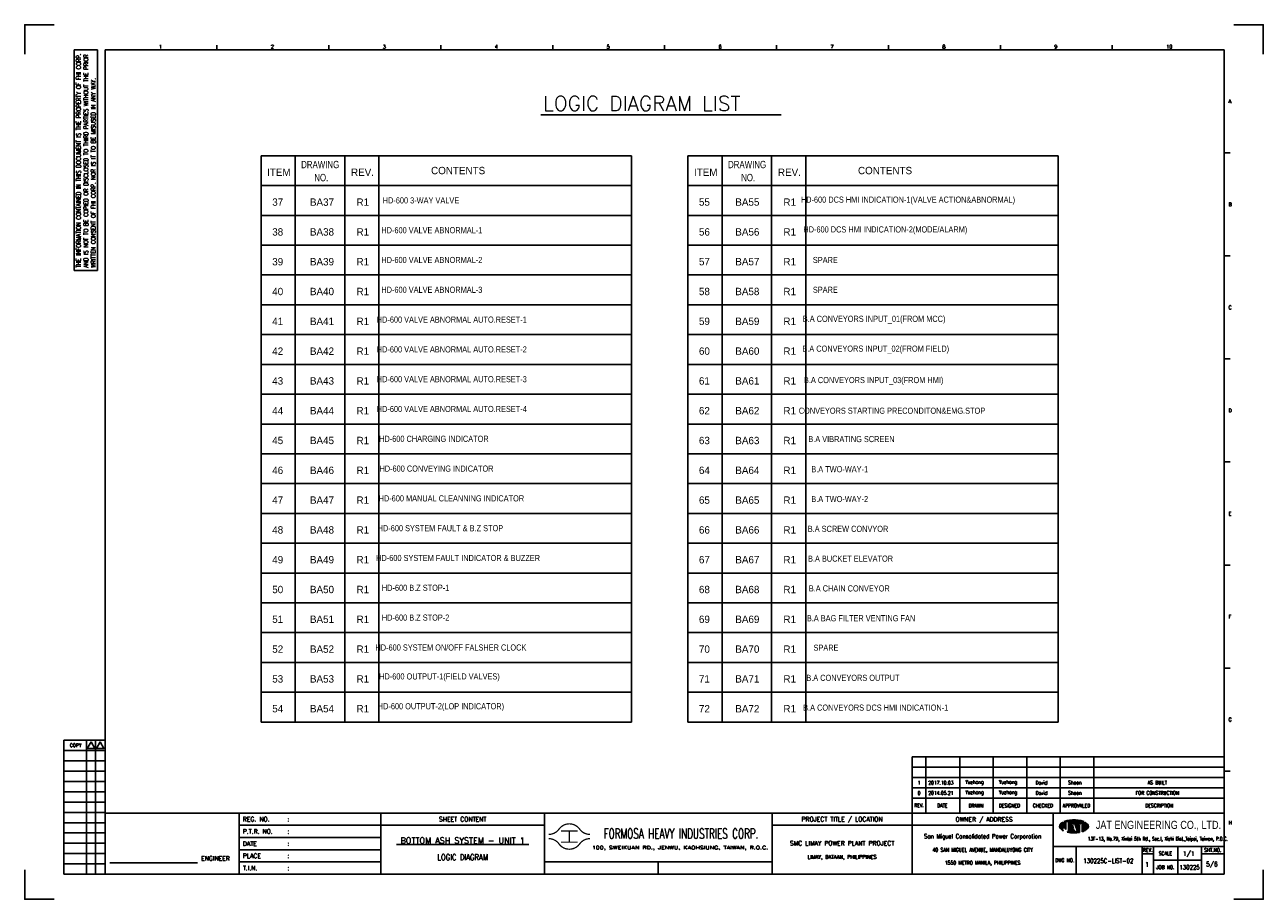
# Model space of a CAD drawing. Extents: x 724 to 1330, y -99 to 329.
import ezdxf
from ezdxf.enums import TextEntityAlignment as Align
from ezdxf.lldxf.tags import DXFTag

# ---------------------------------------------------------------- set-up
doc = ezdxf.new("R2010")
doc.units = 0
doc.header["$MEASUREMENT"] = 0
for name, color, linetype in [('B_DIM', 7, 'Continuous'), ('CON', 4, 'Continuous'), ('DIM', 3, 'Continuous'), ('HID', 2, 'HIDDEN'), ('T', 2, 'Continuous'), ('TEXT', 7, 'Continuous'), ('圖框CON', 4, 'Continuous'), ('圖框DIM', 3, 'Continuous'), ('框線', 6, 'Continuous')]:
    doc.layers.add(name, color=color, linetype=linetype)
doc.styles.add('AEH', font='simplex', dxfattribs={"width": 0.8, "bigfont": 'ae'})
doc.styles.add('DAYUKP', font='complex', dxfattribs={"bigfont": 'DAYUKP.SHX'})
doc.styles.add('E2', font='simplex.shx', dxfattribs={"height": 2})
doc.styles.add('E3', font='simplex.shx', dxfattribs={"height": 3})
doc.styles.add('E4', font='simplex.shx', dxfattribs={"height": 4})
doc.styles.add('ROMANS', font='romans', dxfattribs={"width": 0.8})
doc.styles.add('STANDARD-1', font='txt')
doc.styles.add('WMF-Arial0', font='arial.ttf')
tags = doc.linetypes.add('HIDDEN', pattern=[0.375, 0.25, -0.125]).pattern_tags.tags
tags[6:7] = [DXFTag(74, 4), DXFTag(75, 0), DXFTag(340, '0'), DXFTag(46, 1.0), DXFTag(50, 0.0), DXFTag(44, 0.0), DXFTag(45, 0.0)]
tags[4:5] = [DXFTag(74, 4), DXFTag(75, 0), DXFTag(340, '0'), DXFTag(46, 1.0), DXFTag(50, 0.0), DXFTag(44, 0.0), DXFTag(45, 0.0)]

# ---------------------------------------------------------------- blocks, each defined once
blk = doc.blocks.new('1880-TITLE_BLK')
at = {"layer": 'TEXT', "color": 2, "linetype": 'Continuous', "style": 'E3'}
for tag, p in [('DWG_NO', (736.41, 26.44)), ('REV', (762.59, 23.97)), ('SCALE', (790.95, 31.17)), ('SHT_NO', (806.74, 23.97))]:
    blk.add_attdef(tag, text='', height=3, dxfattribs=at).set_placement(p, align=Align.MIDDLE)
at = {"layer": 'TEXT', "linetype": 'Continuous', "style": 'E2', "width": 0.6}
for tag, p in [('REV_DATE', (418.65, 19.76)), ('APPR_DATE', (492.93, 19.76))]:
    blk.add_attdef(tag, text='', height=2, dxfattribs=at).set_placement(p, align=Align.MIDDLE_LEFT)
blk = doc.blocks.new('Sht_Cont_T3')
at = {"layer": 'TEXT', "color": 3, "linetype": 'Continuous', "style": 'E4'}
for tag, p in [('$SHT_CONT_L1$', (55.63, 24.91)), ('$SHT_CONT_L2$', (55.63, 16.61)), ('$SHT_CONT_L3$', (55.63, 8.3))]:
    blk.add_attdef(tag, text='', height=4, dxfattribs=at).set_placement(p, align=Align.MIDDLE)
blk = doc.blocks.new('1')
at = {"ltscale": 500, "const_width": 0.621}
blk.add_lwpolyline([(937.64, -36.73, -0.241531), (932.6, -34.15, 0.512989), (922.51, -34.15, -0.241531), (917.47, -36.73, -0.241531)], format="xyb", dxfattribs=at)
for points in [[(923.41, -35.01), (931.69, -35.01)], [(927.55, -35.01), (927.55, -40.53)], [(923.41, -40.53), (931.69, -40.53)]]:
    blk.add_lwpolyline(points, dxfattribs=at)
at = {"const_width": 0.621}
blk.add_lwpolyline([(937.64, -38.8, 0.241531), (932.6, -41.39, -0.512989), (922.51, -41.39, 0.241531), (917.47, -38.8, 0.241531)], format="xyb", dxfattribs=at)
at = {"layer": 'B_DIM'}
for p, q in [((1247.82, 1.18), (1095.17, 1.18)), ((1095.17, -26.3), (1095.17, 1.18)), ((1101.97, -26.3), (1101.97, 1.18)), ((1118.5, -26.3), (1118.5, 1.18)), ((1134.87, -26.3), (1134.87, 1.18)), ((1151.24, -26.3), (1151.24, 1.18)), ((1167.62, -26.3), (1167.62, 1.18)), ((1183.99, -26.3), (1183.99, 1.18)), ((1247.82, -3.86), (1095.17, -3.86)), ((1095.17, -24.02), (1095.17, -7.47)), ((1247.82, -8.91), (1095.17, -8.91)), ((1247.82, -13.95), (1095.17, -13.95)), ((1247.82, -18.99), (1095.17, -18.99))]:
    blk.add_line(p, q, dxfattribs=at)
at = {"layer": 'CON'}
for points in [[(835.34, -56.2), (835.34, -26.3)], [(915.46, -56.2), (915.46, -26.3)]]:
    blk.add_lwpolyline(points, dxfattribs=at)
at = {"layer": 'CON', "ltscale": 500}
for points in [[(835.34, -32.28), (766.02, -32.28)], [(915.46, -32.28), (835.34, -32.28)], [(835.34, -38.26), (766.02, -38.26)], [(835.34, -44.23), (766.02, -44.23)], [(835.34, -50.21), (766.02, -50.21)]]:
    blk.add_lwpolyline(points, dxfattribs=at)
at = {"layer": 'Defpoints'}
for points in [[(675.65, 359.33), (661.25, 359.33), (661.25, 344.93)], [(1252.5, 359.33), (1266.9, 359.33), (1266.9, 344.93)], [(675.65, -68.44), (661.25, -68.44), (661.25, -54.04)], [(1252.5, -68.44), (1266.9, -68.44), (1266.9, -54.04)]]:
    blk.add_lwpolyline(points, dxfattribs=at)
at = {"layer": 'DIM'}
for p, q in [((680.33, 9.34), (680.33, -56.2)), ((680.33, 9.34), (700.5, 9.34)), ((691.5, -56.2), (691.5, 9.34)), ((695.82, -56.2), (695.82, 9.34)), ((680.33, 4.29), (700.5, 4.29)), ((680.33, -0.75), (700.5, -0.75)), ((680.33, -5.79), (700.5, -5.79)), ((680.33, -10.83), (700.5, -10.83)), ((680.33, -15.87), (700.5, -15.87)), ((680.33, -20.91), (700.5, -20.91)), ((680.33, -25.95), (700.5, -25.95)), ((680.33, -30.99), (700.5, -30.99)), ((680.33, -36.03), (700.5, -36.03)), ((680.33, -41.08), (700.5, -41.08)), ((680.33, -46.12), (700.5, -46.12)), ((680.33, -51.16), (700.5, -51.16)), ((680.33, -56.2), (700.5, -56.2))]:
    blk.add_line(p, q, dxfattribs=at)
for points in [[(693.66, 8.62), (691.79, 5.37), (695.53, 5.37)], [(698.12, 8.62), (696.25, 5.37), (699.99, 5.37)]]:
    blk.add_lwpolyline(points, close=True, dxfattribs=at)
at = {"layer": 'T', "color": 0, "lineweight": -3}
for p, q in [((1169.84, -30.45), (1170.01, -30.27)), ((1169.98, -30.45), (1170.23, -30.2)), ((1170.12, -30.45), (1170.43, -30.13)), ((1170.26, -30.45), (1170.63, -30.07)), ((1170.39, -30.45), (1170.82, -30.02)), ((1170.53, -30.45), (1171.01, -29.98)), ((1170.67, -30.45), (1171.19, -29.93)), ((1170.81, -30.45), (1171.36, -29.9)), ((1170.95, -30.45), (1171.54, -29.86)), ((1171.09, -30.45), (1171.7, -29.83)), ((1171.23, -30.45), (1171.87, -29.81)), ((1171.37, -30.45), (1172.04, -29.78)), ((1171.51, -30.45), (1172.2, -29.76)), ((1171.65, -30.45), (1172.36, -29.74)), ((1171.78, -30.45), (1172.52, -29.72)), ((1171.92, -30.45), (1172.67, -29.7)), ((1172.06, -30.45), (1172.83, -29.68)), ((1172.2, -30.45), (1172.98, -29.67)), ((1172.34, -30.45), (1173.13, -29.66)), ((1172.48, -30.45), (1173.28, -29.65)), ((1172.62, -30.45), (1173.43, -29.64)), ((1172.76, -30.45), (1173.58, -29.63)), ((1172.9, -30.45), (1173.72, -29.62)), ((1173.04, -30.45), (1173.87, -29.62)), ((1173.17, -30.45), (1174.01, -29.61)), ((1173.31, -30.45), (1174.15, -29.61)), ((1173.45, -30.45), (1174.29, -29.61)), ((1173.59, -30.45), (1174.43, -29.61)), ((1173.73, -30.45), (1174.57, -29.61)), ((1173.87, -30.45), (1174.7, -29.62)), ((1174.01, -30.45), (1174.84, -29.62)), ((1174.15, -30.45), (1174.97, -29.62)), ((1174.29, -30.45), (1175.11, -29.63)), ((1174.43, -30.45), (1175.24, -29.64)), ((1174.56, -30.45), (1175.37, -29.65)), ((1174.7, -30.45), (1175.5, -29.65)), ((1174.84, -30.45), (1175.63, -29.67)), ((1174.98, -30.45), (1175.75, -29.68)), ((1175.12, -30.45), (1175.88, -29.69)), ((1175.26, -30.45), (1176.01, -29.7)), ((1175.4, -30.45), (1176.13, -29.72)), ((1175.54, -30.45), (1176.26, -29.73)), ((1175.68, -30.45), (1176.38, -29.75)), ((1175.82, -30.45), (1176.5, -29.76)), ((1175.95, -30.45), (1176.62, -29.78)), ((1176.09, -30.45), (1176.74, -29.8)), ((1176.23, -30.45), (1176.86, -29.82)), ((1176.37, -30.45), (1176.98, -29.84)), ((1176.51, -30.45), (1177.1, -29.86)), ((1176.65, -30.45), (1177.22, -29.88)), ((1176.79, -30.45), (1177.33, -29.9)), ((1176.93, -30.45), (1177.45, -29.93)), ((1177.07, -30.45), (1177.56, -29.95)), ((1177.21, -30.45), (1177.67, -29.98)), ((1177.34, -30.45), (1177.79, -30.01)), ((1177.48, -30.45), (1177.9, -30.04)), ((1177.62, -30.45), (1178.01, -30.07)), ((1177.76, -30.45), (1178.11, -30.1)), ((1177.9, -30.45), (1178.22, -30.13)), ((1178.04, -30.45), (1178.33, -30.16)), ((1178.18, -30.45), (1178.43, -30.2)), ((1178.32, -30.45), (1178.53, -30.23)), ((1178.46, -30.45), (1178.64, -30.27)), ((1167.29, -32.86), (1169.2, -30.95)), ((1167.29, -32.72), (1169.06, -30.95)), ((1167.3, -32.99), (1169.34, -30.95)), ((1167.3, -32.57), (1168.92, -30.95)), ((1167.32, -33.11), (1169.47, -30.95)), ((1167.34, -33.22), (1169.61, -30.95)), ((1167.34, -32.39), (1168.78, -30.95)), ((1167.38, -33.33), (1169.75, -30.95)), ((1167.41, -32.18), (1168.64, -30.95)), ((1167.42, -33.43), (1169.89, -30.95)), ((1167.46, -33.52), (1170.03, -30.95)), ((1167.51, -33.61), (1170.17, -30.95)), ((1167.57, -33.69), (1170.3, -30.96)), ((1167.61, -31.84), (1168.15, -31.31)), ((1167.63, -33.77), (1170.3, -31.1)), ((1167.69, -33.85), (1170.3, -31.23)), ((1167.76, -33.92), (1170.3, -31.37)), ((1167.83, -33.99), (1170.3, -31.51)), ((1167.9, -34.06), (1170.3, -31.65)), ((1167.97, -34.13), (1170.3, -31.79)), ((1168.04, -34.19), (1170.3, -31.93)), ((1168.11, -34.26), (1170.3, -32.07)), ((1168.19, -34.32), (1170.3, -32.21)), ((1168.26, -34.39), (1170.3, -32.35)), ((1168.34, -34.45), (1168.85, -33.94)), ((1168.42, -34.51), (1168.78, -34.15)), ((1168.5, -34.57), (1168.77, -34.3)), ((1168.58, -34.62), (1168.78, -34.43)), ((1168.67, -34.68), (1168.81, -34.54)), ((1168.75, -34.73), (1168.85, -34.64)), ((1168.84, -34.79), (1168.9, -34.72)), ((1168.93, -34.84), (1168.96, -34.8)), ((1169.02, -34.89), (1169.03, -34.87)), ((1169.11, -34.93), (1169.11, -34.93)), ((1169.18, -33.61), (1170.3, -32.49)), ((1169.2, -34.98), (1169.2, -34.98)), ((1169.39, -33.53), (1170.3, -32.62)), ((1169.55, -33.52), (1170.3, -32.76)), ((1169.67, -33.53), (1170.3, -32.9)), ((1169.7, -30.45), (1169.79, -30.36)), ((1169.78, -33.56), (1170.3, -33.04)), ((1169.88, -33.6), (1170.3, -33.18)), ((1169.97, -33.65), (1170.3, -33.32)), ((1170.05, -33.71), (1170.3, -33.46)), ((1170.12, -33.78), (1170.3, -33.6)), ((1170.18, -33.86), (1170.3, -33.74)), ((1170.23, -33.95), (1170.3, -33.88)), ((1170.27, -34.05), (1170.3, -34.01)), ((1170.3, -34.16), (1170.3, -34.15)), ((1170.3, -34.29), (1170.31, -34.29)), ((1171.05, -35.63), (1172.51, -34.17)), ((1171.16, -35.66), (1172.45, -34.37)), ((1171.28, -35.68), (1172.39, -34.58)), ((1171.39, -35.71), (1172.32, -34.78)), ((1171.51, -35.73), (1172.26, -34.98)), ((1171.53, -35.02), (1172.58, -33.96)), ((1171.6, -34.8), (1172.64, -33.76)), ((1171.63, -35.75), (1172.19, -35.19)), ((1171.64, -34.63), (1172.71, -33.56)), ((1171.65, -33.23), (1173.92, -30.95)), ((1171.65, -33.09), (1173.78, -30.95)), ((1171.65, -32.95), (1173.64, -30.95)), ((1171.65, -32.81), (1173.51, -30.95)), ((1171.65, -32.67), (1173.37, -30.95)), ((1171.65, -32.53), (1173.23, -30.95)), ((1171.65, -32.39), (1173.09, -30.95)), ((1171.65, -32.26), (1172.95, -30.95)), ((1171.65, -32.12), (1172.81, -30.95)), ((1171.65, -31.98), (1172.67, -30.95)), ((1171.65, -31.84), (1172.53, -30.95)), ((1171.65, -31.42), (1172.12, -30.95)), ((1171.65, -31.28), (1171.98, -30.95)), ((1171.65, -31.14), (1171.84, -30.95)), ((1171.65, -31), (1171.7, -30.95)), ((1171.65, -31.7), (1172.39, -30.95)), ((1171.65, -31.56), (1172.25, -30.95)), ((1171.65, -33.37), (1173.29, -31.72)), ((1171.65, -33.51), (1173.23, -31.92)), ((1171.65, -33.65), (1173.16, -32.13)), ((1171.65, -33.78), (1173.1, -32.33)), ((1171.65, -33.92), (1173.03, -32.54)), ((1171.65, -34.06), (1172.97, -32.74)), ((1171.65, -34.2), (1172.9, -32.94)), ((1171.65, -34.34), (1172.84, -33.15)), ((1171.65, -34.48), (1171.65, -34.48)), ((1171.75, -35.77), (1172.2, -35.31)), ((1171.87, -35.79), (1172.34, -35.31)), ((1171.99, -35.81), (1172.48, -35.31)), ((1172.11, -35.83), (1172.62, -35.31)), ((1172.23, -35.84), (1173.6, -34.48)), ((1172.35, -35.86), (1173.74, -34.48)), ((1172.48, -35.87), (1173.87, -34.48)), ((1172.6, -35.89), (1174.01, -34.48)), ((1172.67, -35.26), (1173.46, -34.48)), ((1172.73, -35.9), (1174.15, -34.48)), ((1172.73, -35.06), (1173.32, -34.48)), ((1172.8, -34.86), (1173.18, -34.48)), ((1172.85, -35.91), (1174.29, -34.48)), ((1172.86, -34.65), (1173.04, -34.48)), ((1172.98, -35.93), (1174.41, -34.5)), ((1173.11, -35.94), (1174.44, -34.6)), ((1173.16, -33.8), (1173.94, -33.02)), ((1173.18, -33.64), (1173.91, -32.91)), ((1173.24, -35.95), (1174.48, -34.71)), ((1173.25, -33.44), (1173.87, -32.81)), ((1173.29, -33.8), (1173.97, -33.12)), ((1173.31, -33.23), (1173.84, -32.7)), ((1173.37, -33.03), (1173.81, -32.6)), ((1173.37, -35.96), (1174.51, -34.81)), ((1173.39, -31.62), (1174.06, -30.95)), ((1173.43, -33.8), (1174.01, -33.23)), ((1173.44, -32.83), (1173.77, -32.49)), ((1173.5, -32.62), (1173.74, -32.39)), ((1173.5, -35.96), (1174.54, -34.92)), ((1173.53, -31.62), (1174.2, -30.95)), ((1173.57, -32.42), (1173.71, -32.28)), ((1173.57, -33.8), (1174.04, -33.34)), ((1173.63, -32.22), (1173.67, -32.17)), ((1173.63, -35.97), (1174.58, -35.03)), ((1173.67, -31.62), (1174.34, -30.95)), ((1173.71, -33.8), (1174.07, -33.44)), ((1173.77, -35.98), (1174.61, -35.13)), ((1173.81, -31.62), (1174.48, -30.95)), ((1173.85, -33.8), (1174.11, -33.55)), ((1173.9, -35.98), (1174.64, -35.24)), ((1173.95, -31.62), (1174.62, -30.95)), ((1173.99, -33.8), (1174.14, -33.65)), ((1174.04, -35.98), (1174.7, -35.31)), ((1174.09, -31.62), (1174.76, -30.95)), ((1174.13, -33.8), (1174.17, -33.76)), ((1174.17, -35.98), (1174.84, -35.31)), ((1174.22, -31.62), (1174.9, -30.95)), ((1174.31, -35.99), (1174.98, -35.31)), ((1174.36, -31.62), (1175.03, -30.95)), ((1174.45, -35.98), (1175.12, -35.31)), ((1174.5, -31.62), (1175.17, -30.95)), ((1174.59, -35.98), (1175.26, -35.31)), ((1174.64, -31.62), (1175.31, -30.95)), ((1174.73, -35.98), (1175.4, -35.31)), ((1174.78, -31.62), (1175.45, -30.95)), ((1174.85, -31.69), (1175.59, -30.95)), ((1174.88, -35.98), (1175.54, -35.31)), ((1174.89, -31.79), (1175.73, -30.95)), ((1174.92, -31.9), (1175.87, -30.95)), ((1174.96, -32), (1176.01, -30.95)), ((1174.99, -32.11), (1176.15, -30.95)), ((1175.02, -32.22), (1176.29, -30.95)), ((1175.02, -35.97), (1175.68, -35.31)), ((1175.06, -32.32), (1176.42, -30.95)), ((1175.09, -32.43), (1175.84, -31.68)), ((1175.12, -32.53), (1175.84, -31.81)), ((1175.16, -32.64), (1175.84, -31.95)), ((1175.17, -35.96), (1175.82, -35.31)), ((1175.19, -32.74), (1175.84, -32.09)), ((1175.22, -32.85), (1175.95, -32.13)), ((1175.26, -32.95), (1176.08, -32.13)), ((1175.29, -33.06), (1176.22, -32.13)), ((1175.32, -33.16), (1176.36, -32.13)), ((1175.32, -35.95), (1175.95, -35.31)), ((1175.36, -33.27), (1176.5, -32.13)), ((1175.39, -33.38), (1176.64, -32.13)), ((1175.42, -33.48), (1176.78, -32.13)), ((1175.46, -33.59), (1176.92, -32.13)), ((1175.46, -35.94), (1177.01, -34.39)), ((1175.49, -33.69), (1177.01, -32.17)), ((1175.53, -33.8), (1177.01, -32.31)), ((1175.56, -33.9), (1177.01, -32.45)), ((1175.59, -34.01), (1177.01, -32.59)), ((1175.62, -35.93), (1177.01, -34.53)), ((1175.63, -34.11), (1177.01, -32.73)), ((1175.66, -34.22), (1177.01, -32.86)), ((1175.69, -34.32), (1177.01, -33)), ((1175.73, -34.43), (1177.01, -33.14)), ((1175.76, -34.54), (1177.01, -33.28)), ((1175.77, -35.92), (1177.01, -34.67)), ((1175.79, -34.64), (1177.01, -33.42)), ((1175.83, -34.75), (1177.01, -33.56)), ((1175.86, -34.85), (1177.01, -33.7)), ((1175.89, -31.62), (1176.56, -30.95)), ((1175.89, -34.96), (1177.01, -33.84)), ((1175.92, -35.9), (1177.01, -34.81)), ((1175.93, -35.06), (1177.01, -33.98)), ((1175.96, -35.17), (1177.01, -34.12)), ((1176, -35.27), (1177.01, -34.25)), ((1176.03, -31.62), (1176.7, -30.95)), ((1176.08, -35.89), (1177.01, -34.95)), ((1176.17, -31.62), (1176.84, -30.95)), ((1176.24, -35.87), (1177.01, -35.09)), ((1176.31, -31.62), (1176.98, -30.95)), ((1176.39, -35.85), (1177.01, -35.23)), ((1176.45, -31.62), (1177.12, -30.95)), ((1176.56, -35.83), (1177.01, -35.37)), ((1176.59, -31.62), (1177.26, -30.95)), ((1176.72, -35.8), (1177.01, -35.51)), ((1176.73, -31.62), (1177.4, -30.95)), ((1176.87, -31.62), (1177.54, -30.95)), ((1176.89, -35.77), (1177.01, -35.64)), ((1177, -31.62), (1177.68, -30.95)), ((1177.14, -31.62), (1177.81, -30.95)), ((1177.28, -31.62), (1177.95, -30.95)), ((1177.42, -31.62), (1178.09, -30.95)), ((1177.56, -31.62), (1178.23, -30.95)), ((1177.7, -31.62), (1178.37, -30.95)), ((1177.84, -31.62), (1178.51, -30.95)), ((1177.98, -31.62), (1178.65, -30.95)), ((1178.12, -31.62), (1178.79, -30.95)), ((1178.26, -31.62), (1178.93, -30.95)), ((1178.36, -33.33), (1180.44, -31.25)), ((1178.36, -33.47), (1180.52, -31.31)), ((1178.36, -33.61), (1180.59, -31.37)), ((1178.36, -33.75), (1180.66, -31.44)), ((1178.36, -33.89), (1180.74, -31.51)), ((1178.36, -34.02), (1180.81, -31.58)), ((1178.36, -34.16), (1180.87, -31.65)), ((1178.36, -34.3), (1180.94, -31.72)), ((1178.36, -34.44), (1181.01, -31.79)), ((1178.36, -34.58), (1181.07, -31.87)), ((1178.36, -34.72), (1181.13, -31.95)), ((1178.36, -34.86), (1181.18, -32.04)), ((1178.36, -32.77), (1179, -32.13)), ((1178.36, -32.91), (1179.14, -32.13)), ((1178.36, -33.05), (1179.28, -32.13)), ((1178.36, -33.19), (1179.42, -32.13)), ((1178.36, -35), (1181.23, -32.13)), ((1178.36, -32.5), (1178.73, -32.13)), ((1178.36, -32.63), (1178.86, -32.13)), ((1178.36, -32.22), (1178.45, -32.13)), ((1178.36, -32.36), (1178.59, -32.13)), ((1178.36, -35.14), (1181.27, -32.23)), ((1178.36, -35.28), (1181.3, -32.33)), ((1178.36, -35.41), (1181.33, -32.44)), ((1178.39, -31.62), (1179.07, -30.95)), ((1178.53, -31.62), (1179.2, -30.95)), ((1178.56, -35.36), (1181.36, -32.55)), ((1178.6, -30.45), (1178.74, -30.31)), ((1178.67, -31.62), (1179.34, -30.95)), ((1178.73, -30.45), (1178.84, -30.35)), ((1178.77, -35.28), (1181.37, -32.68)), ((1178.81, -31.62), (1179.48, -30.95)), ((1178.87, -30.45), (1178.94, -30.38)), ((1178.95, -31.62), (1179.62, -30.95)), ((1179, -35.18), (1181.38, -32.81)), ((1179.01, -30.45), (1179.04, -30.43)), ((1179.09, -31.62), (1179.76, -30.95)), ((1179.23, -31.62), (1179.9, -30.95)), ((1179.25, -35.08), (1181.37, -32.96)), ((1179.37, -31.62), (1180.04, -30.95)), ((1179.51, -31.62), (1180.12, -31.01)), ((1179.51, -34.96), (1181.34, -33.12)), ((1179.53, -31.74), (1180.21, -31.06)), ((1179.53, -31.88), (1180.29, -31.12)), ((1179.53, -32.02), (1180.36, -31.18)), ((1179.82, -34.79), (1181.29, -33.32)), ((1180.23, -34.52), (1181.17, -33.58))]:
    blk.add_line(p, q, dxfattribs=at)
at = {"layer": 'T', "lineweight": -3}
for p, q in [((1170.3, -30.95), (1168.61, -30.95)), ((1169.57, -30.45), (1179.1, -30.45)), ((1170.3, -30.95), (1170.3, -34.31)), ((1180.05, -30.95), (1171.65, -30.95)), ((1171.65, -31.29), (1171.65, -30.95)), ((1171.65, -30.95), (1171.65, -34.49)), ((1172.74, -33.35), (1171.65, -34.48)), ((1172.15, -35.31), (1173.32, -31.62)), ((1172.65, -35.31), (1172.15, -35.31)), ((1172.92, -34.48), (1172.65, -35.31)), ((1174.4, -34.48), (1172.92, -34.48)), ((1173.66, -32.13), (1173.13, -33.8)), ((1173.13, -33.8), (1174.19, -33.8)), ((1173.32, -31.62), (1174.83, -31.62)), ((1174.19, -33.8), (1173.66, -32.13)), ((1174, -31.62), (1174.83, -31.62)), ((1174.67, -35.31), (1174.4, -34.48)), ((1176.01, -35.31), (1174.67, -35.31)), ((1174.83, -31.62), (1176.01, -35.31)), ((1175.84, -31.62), (1179.53, -31.62)), ((1175.84, -32.13), (1175.84, -31.62)), ((1177.01, -32.13), (1175.84, -32.13)), ((1177.01, -32.13), (1177.01, -35.75)), ((1179.53, -32.13), (1178.36, -32.13)), ((1178.36, -32.13), (1178.36, -35.42)), ((1179.53, -31.62), (1179.53, -32.13))]:
    blk.add_line(p, q, dxfattribs=at)
for centre, major_axis, start_param, end_param in [((1173.18, -39.02), (-6.58, 6.58), 5.683021, 5.897183), ((1174.33, -45.15), (-10.98, 10.98), 5.497787, 5.683021), ((1174.33, -45.15), (10.98, 10.98), 0.600164, 0.785398), ((1175.48, -39.02), (6.58, 6.58), 0.386002, 0.600164), ((1168.85, -32.8), (1.11, 1.11), 1.614811, 2.356194), ((1168.85, -32.8), (-1.11, 1.11), 0.785398, 1.526782), ((1171.44, -35.17), (-3.59, 3.59), 6.088179, 6.3272), ((1171.44, -30.42), (3.59, 3.59), 3.097578, 3.478972), ((1169.54, -34.29), (-0.544, 0.544), 3.906164, 8.245601), ((1170.29, -34.46), (0.962, 0.962), 4.470635, 5.546585), ((1174.33, -20.45), (10.98, 10.98), 3.710226, 3.926991), ((1174.33, -20.45), (10.98, 10.98), 3.926991, 4.100643), ((1175.48, -26.58), (-6.58, 6.58), 2.670765, 2.781027), ((1177.22, -30.42), (-3.59, 3.59), 2.781027, 3.185607), ((1177.22, -35.17), (-3.59, 3.59), 4.668374, 4.907395), ((1179.81, -32.8), (-1.11, 1.11), 3.926991, 4.668374), ((1179.81, -32.8), (1.11, 1.11), 4.756403, 5.497787)]:
    blk.add_ellipse(centre, major_axis=major_axis, ratio=1, start_param=start_param, end_param=end_param, dxfattribs=at)
at = {"layer": '圖框CON'}
for p, q in [((685.38, 347.09), (696.9, 347.09)), ((685.38, 239.07), (685.38, 347.09)), ((696.9, 239.07), (696.9, 347.09)), ((755.23, 347.11), (755.23, 349.27)), ((809.96, 347.11), (809.96, 349.27)), ((864.69, 347.11), (864.69, 349.27)), ((919.43, 347.11), (919.43, 349.27)), ((974.16, 347.11), (974.16, 349.27)), ((1028.89, 347.11), (1028.89, 349.27)), ((1083.62, 347.11), (1083.62, 349.27)), ((1138.35, 347.11), (1138.35, 349.27)), ((1193.09, 347.11), (1193.09, 349.27)), ((1250.71, 296.68), (1247.82, 296.68)), ((1250.71, 246.27), (1247.82, 246.27)), ((685.38, 239.07), (696.9, 239.07)), ((1250.71, 195.86), (1247.82, 195.86)), ((1250.71, 145.45), (1247.82, 145.45)), ((1250.71, 95.03), (1247.82, 95.03)), ((1250.71, 44.62), (1247.82, 44.62)), ((1250.71, -5.79), (1247.82, -5.79)), ((1164.16, -42.6), (1247.82, -42.6)), ((1175.46, -42.6), (1175.46, -56.2)), ((1207.7, -42.6), (1207.7, -56.2)), ((1207.7, -46.16), (1213.17, -46.16)), ((1213.17, -42.6), (1213.17, -56.2)), ((1225.07, -56.2), (1225.07, -42.6)), ((1236.65, -56.2), (1236.65, -42.6)), ((1236.65, -46.16), (1247.82, -46.16)), ((971.08, -50.21), (971.08, -56.2)), ((1213.17, -49.4), (1236.65, -49.4))]:
    blk.add_line(p, q, dxfattribs=at)
for points in [[(766.02, -56.2), (766.02, -26.3)], [(1026.71, -56.2), (1026.71, -26.3)], [(1095.17, -56.2), (1095.17, -26.3)], [(1164.16, -56.2), (1164.16, -26.3)], [(1164.16, -32.28), (1026.71, -32.28)], [(1026.71, -50.21), (1010.27, -50.21), (915.46, -50.21)]]:
    blk.add_lwpolyline(points, dxfattribs=at)
at = {"layer": '圖框DIM'}
blk.add_line((702.85, -50.59), (745.66, -50.59), dxfattribs=at)
at = {"layer": '框線'}
for p, q in [((700.5, 347.09), (700.5, -56.2)), ((1247.82, 347.09), (700.5, 347.09)), ((1247.82, -56.2), (1247.82, 347.09)), ((1247.82, -26.3), (700.5, -26.3)), ((1247.82, -56.2), (700.5, -56.2))]:
    blk.add_line(p, q, dxfattribs=at)
at = {"style": 'DAYUKP'}
for s, p in [('1', (726.85, 347.7)), ('2', (781.58, 347.7)), ('3', (836.31, 347.7)), ('4', (891.04, 347.7)), ('5', (945.77, 347.7)), ('6', (1000.51, 347.7)), ('7', (1055.24, 347.7)), ('8', (1109.97, 347.7)), ('9', (1164.7, 347.7)), ('10', (1219.43, 347.7))]:
    blk.add_text(s, height=1.8, dxfattribs=at).set_placement(p)
for s, p in [('A', (1249.86, 321.88)), ('B', (1249.86, 271.47)), ('C', (1249.86, 221.06)), ('D', (1249.86, 170.64)), ('E', (1249.86, 120.23)), ('F', (1249.86, 69.82)), ('G', (1249.86, 19.41)), ('H', (1249.86, -31))]:
    blk.add_text(s, height=1.8, dxfattribs=at).set_placement(p, align=Align.MIDDLE_LEFT)
at = {"style": 'WMF-Arial0', "width": 0.8}
blk.add_text('JAT ENGINEERING CO., LTD.', height=3.9609, dxfattribs=at).set_placement((1215.66, -32.41), align=Align.MIDDLE)
at = {"color": 90, "ltscale": 500, "style": 'ROMANS', "width": 0.65}
blk.add_text('FORMOSA HEAVY INDUSTRIES CORP.', height=4.8509, dxfattribs=at).set_placement((982.2, -36.34), align=Align.MIDDLE)
at = {"color": 2, "ltscale": 500, "style": 'ROMANS'}
for s, height, p in [('SMC LIMAY POWER PLANT PROJECT', 2.1605, (1060.94, -41.04)), ('LIMAY, BATAAN, PHILIPPINES', 1.8004, (1060.94, -47.71))]:
    blk.add_text(s, height=height, dxfattribs=at).set_placement(p, align=Align.MIDDLE_CENTER)
at = {"color": 2, "ltscale": 500, "style": 'ROMANS', "width": 0.85}
blk.add_text('San Miguel Consolidated Power Corporation', height=2.1605, dxfattribs=at).set_placement((1129.66, -37.62), align=Align.MIDDLE_CENTER)
at = {"color": 4, "ltscale": 500, "style": 'ROMANS', "width": 0.85}
for s, p in [('40 SAN MIGUEL AVENUE, MANDALUYONG CITY', (1129.66, -44.28)), ('1550 METRO MANILA, PHILIPPINES', (1129.66, -50.61))]:
    blk.add_text(s, height=1.8004, dxfattribs=at).set_placement(p, align=Align.MIDDLE_CENTER)
at = {"layer": 'B_DIM', "style": 'AEH', "width": 0.8}
for s, height, p in [('REV.', 1.8, (1098.54, -22.49)), ('DATE', 1.8, (1109.97, -22.59)), ('DRAWN', 1.8, (1126.39, -22.64)), ('DESIGNED', 1.8, (1142.77, -22.64)), ('CHECKED', 1.8, (1159.14, -22.64)), ('APPROVALED', 1.8, (1175.51, -22.64)), ('DESCRIPTION', 1.8004, (1216.05, -22.64))]:
    blk.add_text(s, height=height, dxfattribs=at).set_placement(p, align=Align.MIDDLE)
at = {"layer": 'DIM', "style": 'ROMANS', "width": 0.75}
for s, p in [('THE INFORMATION CONTAINED IN THIS DOCUMENT IS THE PROPERTY OF FHI CORP.', (687.54, 240.51)), ('AND IS NOT TO BE COPIED OR DISCLOSED TO THIRD PARTIES WITHOUT THE PRIOR', (691.14, 240.51)), ('WRITTEN CONSENT OF FHI CORP. NOR IS IT TO BE MISUSED IN ANY WAY.', (694.74, 240.51))]:
    blk.add_text(s, height=2.1605, rotation=90, dxfattribs=at).set_placement(p, align=Align.MIDDLE_LEFT)
at = {"layer": 'DIM', "style": 'ROMANS', "width": 0.8}
blk.add_text('COPY', height=1.8, dxfattribs=at).set_placement((686.1, 6.85), align=Align.MIDDLE)
at = {"layer": 'HID', "ltscale": 500, "style": 'ROMANS'}
for s, p in [('REG. NO.', (767.89, -29.29)), (':', (789.71, -29.29)), ('P.T.R. NO.', (767.89, -35.27)), (':', (789.71, -35.27)), ('DATE', (767.89, -41.24)), (':', (789.71, -41.24)), ('PLACE', (767.89, -47.22)), (':', (789.71, -47.22)), ('T.I.N.', (767.89, -53.21)), (':', (789.71, -53.2))]:
    blk.add_text(s, height=2.16, dxfattribs=at).set_placement(p, align=Align.MIDDLE_LEFT)
for s, p in [('SHEET CONTENT', (875.4, -29.29)), ('PROJECT TITLE / LOCATION', (1060.94, -29.44)), ('OWNER / ADDRESS', (1130.39, -29.54))]:
    blk.add_text(s, height=2.1605, dxfattribs=at).set_placement(p, align=Align.MIDDLE)
at = {"layer": 'HID', "style": 'ROMANS', "width": 1.216198}
blk.add_text('100, SWEIKUAN RD., JENWU, KAOHSIUNG, TAIWAN, R.O.C.', height=1.6237, dxfattribs=at).set_placement((938.57, -44), (1024.8, -44), align=Align.FIT)
at = {"layer": 'HID', "style": 'ROMANS'}
blk.add_text('ENGINEER', height=2.16, dxfattribs=at).set_placement((754.48, -49.57), align=Align.CENTER)
at = {"layer": 'HID', "color": 7, "style": 'ROMANS', "width": 0.8}
for s, p in [('DWG NO.', (1169.81, -49.4)), ('REV.', (1210.44, -44.38)), ('SCALE', (1219.04, -46)), ('SHT.NO.', (1242.23, -44.38)), ('JOB NO.', (1219.04, -52.8))]:
    blk.add_text(s, height=1.8, dxfattribs=at).set_placement(p, align=Align.MIDDLE)
at = {"layer": 'T', "color": 2, "ltscale": 500, "style": 'ROMANS', "width": 0.65}
blk.add_text('13F-13, No.79, Xintai 5th Rd., Sec.I, Xizhi Dist.,Taipei, Taiwan, P.O.C.', height=1.8004, dxfattribs=at).set_placement((1215.34, -39.77), align=Align.CENTER)

msp = doc.modelspace()

# ---------------------------------------------------------------- linework, layer by layer
at = {"layer": 'CON'}
for p, q in [((976.76, 285.13), (1094.38, 285.13)), ((839.96, 265.02), (1021.07, 265.02)), ((839.96, 265.02), (839.96, -11.96)), ((856.64, 265.02), (856.64, -11.96)), ((880.88, 265.02), (880.88, -11.96)), ((897.56, 265.02), (897.56, -11.96)), ((1021.07, 265.02), (1021.07, -11.96)), ((1048.73, 265.02), (1048.73, -11.96)), ((1048.73, 265.02), (1229.84, 265.02)), ((1065.41, 265.02), (1065.41, -11.96)), ((1089.65, 265.02), (1089.65, -11.96)), ((1106.33, 265.02), (1106.33, -11.96)), ((1229.84, 265.02), (1229.84, -11.96)), ((839.96, 250.44), (1021.07, 250.44)), ((1048.73, 250.44), (1229.84, 250.44)), ((839.96, 235.86), (1021.07, 235.86)), ((1048.73, 235.86), (1229.84, 235.86)), ((839.96, 221.28), (1021.07, 221.28)), ((1048.73, 221.28), (1229.84, 221.28)), ((839.96, 206.71), (1021.07, 206.71)), ((1048.73, 206.71), (1229.84, 206.71)), ((839.96, 192.13), (1021.07, 192.13)), ((1048.73, 192.13), (1229.84, 192.13)), ((839.96, 177.55), (1021.07, 177.55)), ((1048.73, 177.55), (1229.84, 177.55)), ((839.96, 162.97), (1021.07, 162.97)), ((1048.73, 162.97), (1229.84, 162.97)), ((839.96, 148.4), (1021.07, 148.4)), ((1048.73, 148.4), (1229.84, 148.4)), ((839.96, 133.82), (1021.07, 133.82)), ((1048.73, 133.82), (1229.84, 133.82)), ((839.96, 119.24), (1021.07, 119.24)), ((1048.73, 119.24), (1229.84, 119.24)), ((839.96, 104.66), (1021.07, 104.66)), ((1048.73, 104.66), (1229.84, 104.66)), ((839.96, 90.09), (1021.07, 90.09)), ((1048.73, 90.09), (1229.84, 90.09)), ((839.96, 75.51), (1021.07, 75.51)), ((1048.73, 75.51), (1229.84, 75.51)), ((839.96, 60.93), (1021.07, 60.93)), ((1048.73, 60.93), (1229.84, 60.93)), ((839.96, 46.35), (1021.07, 46.35)), ((1048.73, 46.35), (1229.84, 46.35)), ((839.96, 31.78), (1021.07, 31.78)), ((1048.73, 31.78), (1229.84, 31.78)), ((839.96, 17.2), (1021.07, 17.2)), ((1048.73, 17.2), (1229.84, 17.2)), ((839.96, 2.62), (1021.07, 2.62)), ((1048.73, 2.62), (1229.84, 2.62)), ((839.96, -11.96), (1021.07, -11.96)), ((1048.73, -11.96), (1229.84, -11.96))]:
    msp.add_line(p, q, dxfattribs=at)

# ---------------------------------------------------------------- block references
msp.add_blockref('1', (63.16, -30.21), dxfattribs=at)
at = {"layer": 'TEXT', "color": 0}
ref = msp.add_blockref('Sht_Cont_T3', (898.5, -86.41), dxfattribs=dict(at, xscale=0.7201574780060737, yscale=0.7201574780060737, zscale=0.7201574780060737))
ref.add_attrib('$SHT_CONT_L1$', '%%U BOTTOM ASH SYSTEM - UNIT 1 ', dxfattribs={"color": 3, "linetype": 'Continuous', "height": 2.8806, "style": 'E4'}).set_placement((938.56, -68.47), align=Align.TOP_CENTER)
ref.add_attrib('$SHT_CONT_L3$', 'LOGIC DIAGRAM', dxfattribs={"color": 3, "linetype": 'Continuous', "height": 2.8806, "style": 'E4', "width": 0.85}).set_placement((938.56, -80.43), align=Align.BOTTOM_CENTER)
ref = msp.add_blockref('1880-TITLE_BLK', (723.99, -98.92), dxfattribs=dict(at, xscale=0.7201574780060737, yscale=0.7201574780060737, zscale=0.7201574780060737))
ref.add_attrib('DWG_NO', '130225C-LIST-02', dxfattribs={"color": 2, "linetype": 'Continuous', "height": 2.1605, "style": 'E3', "width": 0.9}).set_placement((1254.32, -79.87), align=Align.MIDDLE)
ref.add_attrib('REV', '1', dxfattribs={"color": 2, "linetype": 'Continuous', "height": 2.16, "style": 'E3'}).set_placement((1273.18, -81.65), align=Align.MIDDLE)
ref.add_attrib('SCALE', '1/1', dxfattribs={"color": 2, "linetype": 'Continuous', "height": 2.16, "style": 'E3'}).set_placement((1293.6, -76.47), align=Align.MIDDLE)
ref.add_attrib('SHT_NO', '5/6', dxfattribs={"color": 2, "linetype": 'Continuous', "height": 2.16, "style": 'E3'}).set_placement((1304.97, -81.65), align=Align.MIDDLE)

# ---------------------------------------------------------------- texts
at = {"layer": 'CON', "style": 'ROMANS'}
msp.add_text('LOGIC DIAGRAM LIST', height=7.2, dxfattribs=at).set_placement((977.87, 284.89), align=Align.BOTTOM_LEFT)
at = {"layer": 'CON', "style": 'STANDARD-1'}
for s, height, width, p in [('DRAWING', 3.6, 0.8, (868.88, 260.74)), ('DRAWING', 3.6, 0.8, (1077.65, 260.74)), (' NO.', 3.6, 0.8, (868.88, 254.37)), (' NO.', 3.6, 0.8, (1077.65, 254.37)), ('HD-600 3-WAY VALVE', 3, 0.75, (918.16, 243.21)), ('HD-600 DCS HMI INDICATION-1(VALVE ACTION&ABNORMAL)', 3, 0.75, (1156.34, 243.21)), ('HD-600 VALVE ABNORMAL-1', 3, 0.75, (923.48, 228.63)), ('HD-600 DCS HMI INDICATION-2(MODE/ALARM)', 3, 0.75, (1145.25, 228.63)), ('HD-600 VALVE ABNORMAL-2', 3, 0.75, (923.48, 214.06)), ('SPARE', 3, 0.75, (1115.92, 214.06)), ('HD-600 VALVE ABNORMAL-3', 3, 0.75, (923.48, 199.48)), ('SPARE', 3, 0.75, (1115.92, 199.48)), ('HD-600 VALVE ABNORMAL AUTO.RESET-1', 3, 0.75, (933.24, 184.9)), ('B.A CONVEYORS INPUT_01(FROM MCC)', 3, 0.75, (1139.77, 184.9)), ('HD-600 VALVE ABNORMAL AUTO.RESET-2', 3, 0.75, (933.24, 170.32)), ('B.A CONVEYORS INPUT_02(FROM FIELD)', 3, 0.75, (1140.57, 170.32)), ('HD-600 VALVE ABNORMAL AUTO.RESET-3', 3, 0.75, (933.24, 155.75)), ('B.A CONVEYORS INPUT_03(FROM HMI)', 3, 0.75, (1139.55, 154.95)), ('HD-600 VALVE ABNORMAL AUTO.RESET-4', 3, 0.75, (933.24, 141.17)), ('CONVEYORS STARTING PRECONDITON&EMG.STOP', 3, 0.75, (1148.51, 140.33)), ('HD-600 CHARGING INDICATOR', 3, 0.75, (924.5, 126.59)), ('B.A VIBRATING SCREEN', 3, 0.75, (1128.69, 126.45)), ('HD-600 CONVEYING INDICATOR', 3, 0.75, (925.76, 112.01)), ('B.A TWO-WAY-1', 3, 0.75, (1122.95, 111.7)), ('HD-600 MANUAL CLEANNING INDICATOR', 3, 0.75, (933.04, 97.44)), ('B.A TWO-WAY-2', 3, 0.75, (1122.95, 97.12)), ('HD-600 SYSTEM FAULT & B.Z STOP', 3, 0.75, (927.68, 82.86)), ('B.A SCREW CONVYOR', 3, 0.75, (1127.02, 82.54)), ('HD-600 SYSTEM FAULT INDICATOR & BUZZER', 3, 0.75, (936.34, 68.28)), ('B.A BUCKET ELEVATOR', 3, 0.75, (1128.25, 67.97)), ('HD-600 B.Z STOP-1', 3, 0.75, (915.54, 53.7)), ('B.A CHAIN CONVEYOR', 3, 0.75, (1127.63, 53.39)), ('HD-600 B.Z STOP-2', 3, 0.75, (915.54, 39.13)), ('B.A BAG FILTER VENTING FAN', 3, 0.75, (1133.39, 38.81)), ('HD-600 SYSTEM ON/OFF FALSHER CLOCK', 3, 0.75, (932.81, 24.55)), ('SPARE', 3, 0.75, (1116.24, 24.38)), ('HD-600 OUTPUT-1(FIELD VALVES)', 3, 0.75, (927.21, 9.97)), ('B.A CONVEYORS OUTPUT', 3, 0.75, (1129.41, 9.66)), ('HD-600 OUTPUT-2(LOP INDICATOR)', 3, 0.75, (927.93, -4.61)), ('B.A CONVEYORS DCS HMI INDICATION-1', 3, 0.75, (1140.56, -4.92))]:
    msp.add_text(s, height=height, dxfattribs=dict(at, width=width)).set_placement(p, align=Align.MIDDLE)
for s, p in [('ITEM', (848.66, 256.95)), ('REV.', (889.58, 256.95)), ('CONTENTS', (936.34, 257.81)), ('ITEM', (1057.44, 256.95)), ('REV.', (1098.35, 256.95)), ('CONTENTS', (1145.11, 257.81)), ('37', (848.11, 242.37)), ('BA37', (869.76, 242.37)), ('R1', (889.72, 242.37)), ('55', (1056.78, 242.37)), ('BA55', (1077.78, 242.37)), ('R1', (1098.49, 242.37)), ('38', (848.11, 227.79)), ('BA38', (869.76, 227.79)), ('R1', (889.72, 227.79)), ('56', (1056.78, 227.79)), ('BA56', (1077.78, 227.79)), ('R1', (1098.49, 227.79)), ('39', (848.11, 213.22)), ('BA39', (869.76, 213.22)), ('R1', (889.72, 213.22)), ('57', (1056.78, 213.22)), ('BA57', (1077.78, 213.22)), ('R1', (1098.49, 213.22)), ('40', (848.11, 198.64)), ('BA40', (869.76, 198.64)), ('R1', (889.72, 198.64)), ('58', (1056.78, 198.64)), ('BA58', (1077.78, 198.64)), ('R1', (1098.49, 198.64)), ('41', (848.11, 184.06)), ('BA41', (869.76, 184.06)), ('R1', (889.72, 184.06)), ('59', (1056.78, 184.06)), ('BA59', (1077.78, 184.06)), ('R1', (1098.49, 184.06)), ('42', (848.11, 169.48)), ('BA42', (869.76, 169.48)), ('R1', (889.72, 169.48)), ('60', (1056.78, 169.48)), ('BA60', (1077.78, 169.48)), ('R1', (1098.49, 169.48)), ('43', (848.11, 154.91)), ('BA43', (869.76, 154.91)), ('R1', (889.72, 154.91)), ('61', (1056.78, 154.91)), ('BA61', (1077.78, 154.91)), ('R1', (1098.49, 154.91)), ('44', (848.11, 140.33)), ('BA44', (869.76, 140.33)), ('R1', (889.72, 140.33)), ('62', (1056.78, 140.33)), ('BA62', (1077.78, 140.33)), ('R1', (1098.49, 140.33)), ('45', (848.11, 125.75)), ('BA45', (869.76, 125.75)), ('R1', (889.72, 125.75)), ('63', (1056.78, 125.75)), ('BA63', (1077.78, 125.75)), ('R1', (1098.49, 125.75)), ('46', (848.11, 111.17)), ('BA46', (869.76, 111.17)), ('R1', (889.72, 111.17)), ('64', (1056.78, 111.17)), ('BA64', (1077.78, 111.17)), ('R1', (1098.49, 111.17)), ('47', (848.11, 96.6)), ('BA47', (869.76, 96.6)), ('R1', (889.72, 96.6)), ('65', (1056.78, 96.6)), ('BA65', (1077.78, 96.6)), ('R1', (1098.49, 96.6)), ('48', (848.11, 82.02)), ('BA48', (869.76, 82.02)), ('R1', (889.72, 82.02)), ('66', (1056.78, 82.02)), ('BA66', (1077.78, 82.02)), ('R1', (1098.49, 82.02)), ('49', (848.11, 67.44)), ('BA49', (869.76, 67.44)), ('R1', (889.72, 67.44)), ('67', (1056.78, 67.44)), ('BA67', (1077.78, 67.44)), ('R1', (1098.49, 67.44)), ('50', (848.11, 52.86)), ('BA50', (869.76, 52.86)), ('R1', (889.72, 52.86)), ('68', (1056.78, 52.86)), ('BA68', (1077.78, 52.86)), ('R1', (1098.49, 52.86)), ('51', (848.11, 38.29)), ('BA51', (869.76, 38.29)), ('R1', (889.72, 38.29)), ('69', (1056.78, 38.29)), ('BA69', (1077.78, 38.29)), ('R1', (1098.49, 38.29)), ('52', (848.11, 23.71)), ('BA52', (869.76, 23.71)), ('R1', (889.72, 23.71)), ('70', (1056.78, 23.71)), ('BA70', (1077.78, 23.71)), ('R1', (1098.49, 23.71)), ('53', (848.11, 9.13)), ('BA53', (869.76, 9.13)), ('R1', (889.72, 9.13)), ('71', (1056.78, 9.13)), ('BA71', (1077.78, 9.13)), ('R1', (1098.49, 9.13)), ('54', (848.11, -5.45)), ('BA54', (869.76, -5.45)), ('R1', (889.72, -5.45)), ('72', (1056.78, -5.45)), ('BA72', (1077.78, -5.45)), ('R1', (1098.49, -5.45))]:
    msp.add_text(s, height=3.6, dxfattribs=at).set_placement(p, align=Align.MIDDLE)
at = {"layer": 'T', "style": 'AEH', "width": 0.8}
for s, height, p in [('1', 1.8, (1161.75, -41.66)), ('2017.10.03', 1.8, (1172.42, -41.64)), ('Yuzhang', 1.8, (1188.84, -41.59)), ('Yuzhang', 1.8, (1205.21, -41.59)), ('David', 1.8, (1221.59, -41.59)), ('Shoon', 1.8, (1237.96, -41.59)), ('AS BUILT', 1.8, (1278.26, -41.59)), ('0', 1.8, (1161.75, -46.7)), ('2014.05.21', 1.8, (1172.42, -46.68)), ('Yuzhang', 1.8, (1188.84, -46.63)), ('Yuzhang', 1.8, (1205.21, -46.63)), ('David', 1.8, (1221.59, -46.63)), ('Shoon', 1.8, (1237.96, -46.63)), ('FOR CONSTRUCTION', 1.8004, (1278.26, -46.63))]:
    msp.add_text(s, height=height, dxfattribs=at).set_placement(p, align=Align.MIDDLE)
at = {"layer": 'TEXT', "color": 2, "style": 'E3', "width": 0.8}
msp.add_text('130225', height=2.16, dxfattribs=at).set_placement((1294.02, -83.01), align=Align.MIDDLE_CENTER)

doc.saveas('drawing.dxf')
